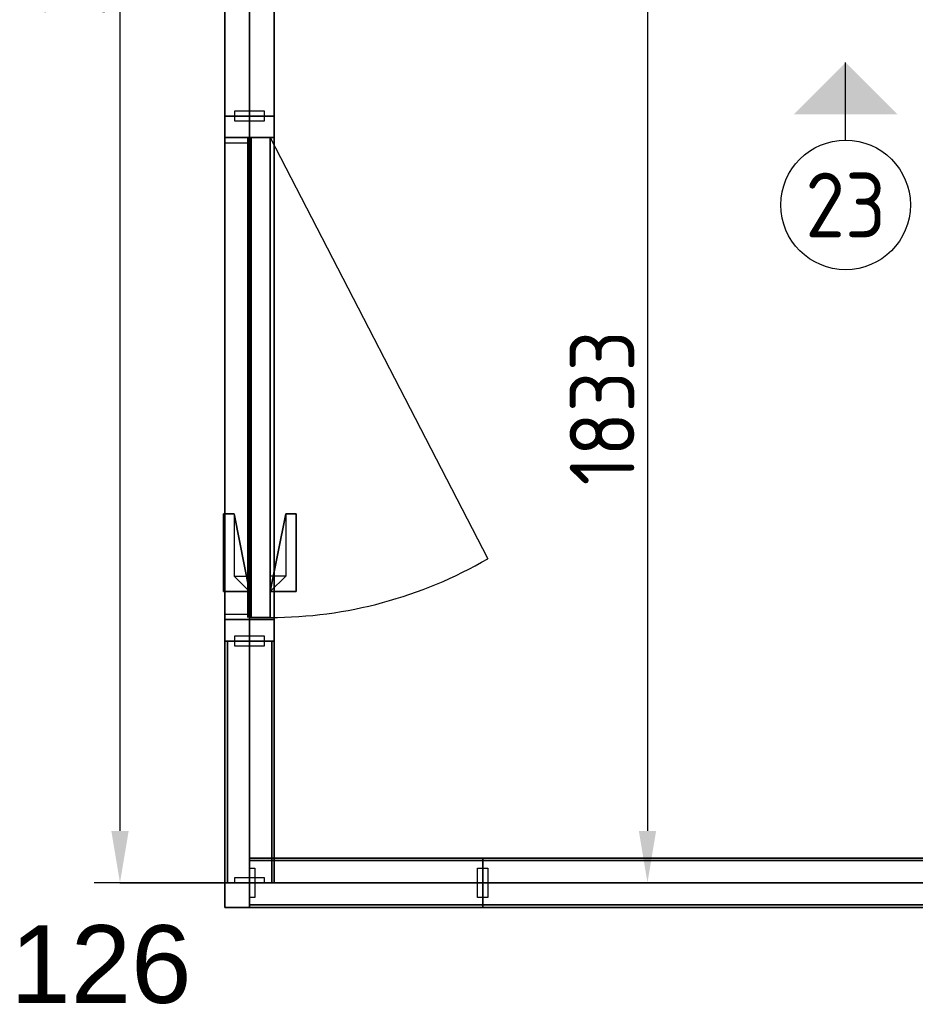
# Model space of a CAD drawing. Extents: x 3165 to 57695, y -7842 to 39081.
# Tile 187 of 248: x 49906 to 51634, y 17261 to 19161. Entities that reach past the tile are written whole.
import ezdxf
from ezdxf.enums import TextEntityAlignment as Align

# ---------------------------------------------------------------- set-up
doc = ezdxf.new("R2010")
doc.units = 0
doc.header["$LTSCALE"] = 50
doc.header["$PDSIZE"] = -5
doc.linetypes.add('HIDDEN2', pattern=[4.7625, 3.175, -1.5875])
doc.layers.get('0').update_dxf_attribs({"linetype": 'CONTINUOUS'})
doc.layers.get('DEFPOINTS').update_dxf_attribs({"linetype": 'CONTINUOUS'})
for name, color, linetype in [('AS-A38--_F----5', 2, 'CONTINUOUS'), ('AS-A38--_F---4-', 9, 'CONTINUOUS'), ('AS-I38-E_F----5_Deuren', 7, 'CONTINUOUS'), ('AS-I38-M_F----5_Deurmodulen', 7, 'CONTINUOUS'), ('AS-I38-M_F----5_Hoekaansluitingen', 7, 'CONTINUOUS'), ('AS-I38-M_F----5_Wandmodulen', 7, 'CONTINUOUS'), ('AS-L32--_F----5', 84, 'CONTINUOUS'), ('AS-L32--_F---4-', 84, 'CONTINUOUS'), ('AS-L32--_F-23--', 84, 'CONTINUOUS'), ('AS-L32--_F123--', 84, 'CONTINUOUS'), ('AS-L38--', 7, 'CONTINUOUS'), ('AS-L38--_F----5', 7, 'CONTINUOUS'), ('AS-L38--_F---4-', 7, 'CONTINUOUS'), ('AS-L38--_F-23--', 3, 'CONTINUOUS'), ('AS-L38--_F1----', 2, 'CONTINUOUS'), ('AS-L38--_F1-----', 2, 'CONTINUOUS'), ('AS-L38--_F123--', 7, 'CONTINUOUS'), ('AS-L38GL_F---4-', 2, 'CONTINUOUS'), ('AS-L38GL_F123--', 3, 'CONTINUOUS'), ('AS-M38--_F123--_Wandlengte', 1, 'CONTINUOUS'), ('AS-T38--_F----5', 7, 'CONTINUOUS'), ('AS-T38--_F-23--', 7, 'CONTINUOUS'), ('IWTEKST', 2, 'CONTINUOUS')]:
    doc.layers.add(name, color=color, linetype=linetype)
doc.layers.add('AS-I38-1_F----5', color=2, linetype='CONTINUOUS', plot=False)
doc.layers.add('IWHARTWAND', color=6, linetype='CONTINUOUS', plot=False)
doc.styles.get("Standard").update_dxf_attribs({"font": 'isocp.shx'})
doc.dimstyles.new('CWall_F2_Wandlengte', dxfattribs={"dimscale": 50, "dimtxt": 2.5, "dimasz": 2, "dimexe": 1, "dimexo": 1, "dimgap": 0.5, "dimtad": 1, "dimdec": 0, "dimdsep": 46, "dimtxsty": 'Standard', "dimcen": 2.5, "dimclrt": 2, "dimadec": 0, "dimazin": 0, "dimtfac": 1, "dimtdec": 0, "dimtix": 1, "dimtmove": 2, "dimatfit": 0, "dimfxl": 0, "dimtolj": 1, "dimtzin": 0, "dimarcsym": 0})
pattern_1 = [(60, (160, 2090), (-43300, 25000), [300, -50000]), (60, (230, 2164), (-43300, 25000), [100, -50000]), (60, (187, 2190), (-43300, 25000), [100, -50000]), (150, (320, 2170), (-25000, -43300), [200, -50000])]
pattern_2 = [(0, (233.25, 1360), (29.766, 59.531), [0, -59.531])]
pattern_3 = [(60, (160, 1230), (-43300, 25000), [300, -50000]), (60, (230, 1304), (-43300, 25000), [100, -50000]), (60, (187, 1330), (-43300, 25000), [100, -50000]), (150, (320, 1310), (-25000, -43300), [200, -50000])]
pattern_4 = [(60, (160, 370), (-43300, 25000), [300, -50000]), (60, (230, 444), (-43300, 25000), [100, -50000]), (60, (187, 470), (-43300, 25000), [100, -50000]), (150, (320, 450), (-25000, -43300), [200, -50000])]
pattern_5 = [(60, (616, 370), (-43300, 25000), [300, -50000]), (60, (690, 444), (-43300, 25000), [100, -50000]), (60, (645, 470), (-43300, 25000), [100, -50000]), (150, (780, 450), (-25000, -43300), [200, -50000])]
pattern_6 = [(60, (616, 1230), (-43300, 25000), [300, -50000]), (60, (690, 1304), (-43300, 25000), [100, -50000]), (60, (645, 1330), (-43300, 25000), [100, -50000]), (150, (780, 1310), (-25000, -43300), [200, -50000])]
pattern_7 = [(0, (691.5, 1360), (29.7656, 59.5312), [0, -59.5312])]
pattern_8 = [(60, (616, 2090), (-43300, 25000), [300, -50000]), (60, (690, 2164), (-43300, 25000), [100, -50000]), (60, (645, 2190), (-43300, 25000), [100, -50000]), (150, (780, 2170), (-25000, -43300), [200, -50000])]
pattern_9 = [(60, (150, 370), (-43300, 25000), [300, -50000]), (60, (220, 444), (-43300, 25000), [100, -50000]), (60, (180, 470), (-43300, 25000), [100, -50000]), (150, (310, 450), (-25000, -43300), [200, -50000])]
pattern_10 = [(60, (150, 1230), (-43300, 25000), [300, -50000]), (60, (220, 1304), (-43300, 25000), [100, -50000]), (60, (180, 1330), (-43300, 25000), [100, -50000]), (150, (310, 1310), (-25000, -43300), [200, -50000])]
pattern_11 = [(0, (225, 1360), (29.766, 59.531), [0, -59.531])]
pattern_12 = [(60, (150, 2090), (-43300, 25000), [300, -50000]), (60, (220, 2164), (-43300, 25000), [100, -50000]), (60, (180, 2190), (-43300, 25000), [100, -50000]), (150, (310, 2170), (-25000, -43300), [200, -50000])]

# ---------------------------------------------------------------- blocks, each defined once
blk = doc.blocks.new('QHK-12--_CTA01')
at = {"layer": 'AS-L38--_F----5', "linetype": 'HIDDEN2'}
blk.add_line((0, 0), (0, 0, 2700), dxfattribs=at)
at = {"layer": 'AS-L38--_F---4-'}
blk.add_line((-47.5, 47.5), (-47.5, 47.5, 2700), dxfattribs=at)
for points, invisible_edges in [([(0, 47.5, 2700), (0, -47.5, 2700), (47.5, -47.5, 2700), (-47.5, 47.5, 2700)], 4), ([(47.5, -47.5, 2700), (-47.5, 47.5, 2700), (-47.5, 0, 2700), (47.5, 0, 2700)], 1), ([(47.5, 0), (47.5, 0, 60), (47.5, -47.5, 60), (47.5, -47.5)], 1), ([(47.5, 0, 2660), (47.5, 0, 2700), (47.5, -47.5, 2700), (47.5, -47.5, 2660)], 1), ([(47.5, -47.5), (47.5, -47.5, 60), (0, -47.5, 60), (0, -47.5)], 4), ([(47.5, -47.5, 2660), (47.5, -47.5, 2700), (0, -47.5, 2700), (0, -47.5, 2660)], 4)]:
    blk.add_3dface(points, dxfattribs=dict(at, invisible_edges=invisible_edges))
for points in [[(47.5, 0, 60), (47.5, 0, 2660), (47.5, -47.5, 2660), (47.5, -47.5, 60)], [(47.5, -47.5, 60), (47.5, -47.5, 2660), (0, -47.5, 2660), (0, -47.5, 60)]]:
    blk.add_3dface(points, dxfattribs=at)
at = {"layer": 'AS-L38--_F123--'}
blk.add_lwpolyline([(0, -47.5), (47.5, -47.5), (47.5, 0)], dxfattribs=at)
at = {"layer": 'DEFPOINTS'}
blk.add_point((0, 0, 2700), dxfattribs=at)
at = {"layer": 'AS-I38-M_F----5_Hoekaansluitingen', "extrusion": (1, -6.12303e-17, 0)}
blk.add_text('D126', height=125, rotation=90, dxfattribs=at).set_placement((0, 2750), align=Align.MIDDLE_LEFT)
at = {"layer": 'AS-I38-M_F----5_Hoekaansluitingen', "extrusion": (0, -1, 0)}
blk.add_text('D126', height=125, rotation=90, dxfattribs=at).set_placement((0, 2750), align=Align.MIDDLE_LEFT)
blk = doc.blocks.new('WandNr5o_CTA01')
at = {"layer": 'AS-T38--_F----5', "color": 0, "linetype": 'ByBlock'}
blk.add_circle((0, -18), 2.5, dxfattribs=at)
blk.add_attdef('WANDNR', text='', height=2.5, dxfattribs=at).set_placement((0, -18), align=Align.MIDDLE)
blk = doc.blocks.new('BvnAans-_CTA01')
at = {"layer": 'AS-L38--_F----5', "color": 0, "invisible_edges": 10}
blk.add_3dface([(0, 0), (1, 0), (1, 0, 1), (0, 0, 1)], dxfattribs=at)
at = {"layer": 'AS-L38--_F---4-', "invisible_edges": 10}
for points in [[(0, 0.5), (1, 0.5), (1, 0.5, 1), (0, 0.5, 1)], [(0, -0.5), (1, -0.5), (1, -0.5, 1), (0, -0.5, 1)]]:
    blk.add_3dface(points, dxfattribs=at)
at = {"layer": 'AS-L38--_F---4-'}
blk.add_3dface([(0, -0.5, 1), (0, 0.5, 1), (1, 0.5, 1), (1, -0.5, 1)], dxfattribs=at)
blk = doc.blocks.new('Q0WDSTL-_CTA01')
at = {"layer": 'AS-L38--_F-23--'}
for p, q in [((0, 0.3), (0, 0.5)), ((0, -0.3), (0, -0.5))]:
    blk.add_line(p, q, dxfattribs=at)
at = {"layer": 'AS-L38--_F-23--', "color": 1}
blk.add_lwpolyline([(0, 0.3), (1, 0.3), (1, -0.3), (0, -0.3)], dxfattribs=at)
at = {"layer": 'AS-L38--_F1-----'}
blk.add_lwpolyline([(0, 0.5), (0, -0.5)], dxfattribs=at)
blk = doc.blocks.new('3ADRDRP-_CTA01')
at = {"layer": 'AS-L38--_F----5', "color": 0}
blk.add_3dface([(0, 0), (1, 0), (1, 0, 1), (0, 0, 1)], dxfattribs=at)
at = {"layer": 'AS-L38--_F---4-'}
mesh = blk.add_polymesh((6, 3), dxfattribs=at)
for k, corner in enumerate([(1, -0.5, 1), (1, -0.5), (1, -0.5), (0, -0.5, 1), (0, -0.5), (0, -0.5), (0, 0.5, 1), (0, 0.5), (0, -0.5), (1, 0.5, 1), (1, 0.5), (1, -0.5), (1, 0.5, 1), (1, 0.5, 1), (1, -0.5, 1), (0, 0.5, 1), (0, 0.5, 1), (0, -0.5, 1)]):
    mesh.set_mesh_vertex(divmod(k, 3), corner)
blk = doc.blocks.new('Q0DRSTL-_CTA01')
at = {"layer": 'AS-L38--_F----5', "color": 0}
blk.add_3dface([(0, 0), (1, 0), (1, 0, 1), (0, 0, 1)], dxfattribs=at)
at = {"layer": 'AS-L38--_F-23--', "color": 0}
for p, q in [((0, 0.5), (0, 0.3)), ((1, 0.5), (1, 0)), ((1, 0), (1.25, 0)), ((0, -0.5), (0, -0.3))]:
    blk.add_line(p, q, dxfattribs=at)
for points in [[(1, 0.5), (0, 0.5)], [(0, -0.5), (1.25, -0.5), (1.25, 0)]]:
    blk.add_lwpolyline(points, dxfattribs=at)
at = {"layer": 'AS-L38--_F1----', "color": 0}
blk.add_lwpolyline([(0, -0.5), (1, -0.5), (1, 0.5), (0, 0.5)], close=True, dxfattribs=at)
at = {"layer": 'AS-L38--_F---4-'}
mesh = blk.add_polymesh((6, 3), dxfattribs=at)
for k, corner in enumerate([(1, -0.5, 1), (1, -0.5), (1, -0.5), (0, -0.5, 1), (0, -0.5), (0, -0.5), (0, 0.5, 1), (0, 0.5), (0, -0.5), (1, 0.5, 1), (1, 0.5), (1, -0.5), (1, 0.5, 1), (1, 0.5, 1), (1, -0.5, 1), (0, 0.5, 1), (0, 0.5, 1), (0, -0.5, 1)]):
    mesh.set_mesh_vertex(divmod(k, 3), corner)
blk = doc.blocks.new('ddch1---_CTA01')
at = {"layer": 'AS-L32--_F----5', "color": 1}
for p, q in [((0, 0.075), (1, 0.075, 0.5)), ((1, 0.075, 0.5), (0, 0.075, 1))]:
    blk.add_line(p, q, dxfattribs=at)
at = {"layer": 'AS-L32--_F----5', "color": 1, "linetype": 'HIDDEN2'}
for p, q in [((0, -0.075), (1, -0.075, 0.5)), ((1, -0.075, 0.5), (0, -0.075, 1))]:
    blk.add_line(p, q, dxfattribs=at)
at = {"layer": 'AS-L32--_F----5'}
blk.add_3dface([(0, 0), (0, 0, 1), (1, 0, 1), (1, 0)], dxfattribs=at)
at = {"layer": 'AS-L32--_F---4-'}
for points in [[(0, 1), (0, 1, 1), (1, 1, 1), (1, 1)], [(0, 1), (0, 0), (0, 0, 1), (0, 1, 1)], [(0, 0, 1), (0, 1, 1), (1, 1, 1), (1, 0, 1)], [(1, 1, 1), (1, 0, 1), (1, 0), (1, 1)], [(0, 0), (0, 0, 1), (1, 0, 1), (1, 0)]]:
    blk.add_3dface(points, dxfattribs=at)
at = {"layer": 'AS-L32--_F123--', "color": 1}
blk.add_line((0, 1), (0.8776, 11.4994), dxfattribs=at)
at = {"layer": 'AS-L32--_F123--'}
for p, q in [((1, 1), (0, 1)), ((0, 1), (0, 0)), ((1, 0), (1, 1)), ((0, 0), (1, 0))]:
    blk.add_line(p, q, dxfattribs=at)
at = {"layer": 'AS-L32--_F123--', "color": 1}
blk.add_ellipse((0, 1), major_axis=(0, 21.9), ratio=0.045662, start_param=-1.570796, end_param=-1.070796, dxfattribs=at)
at = {"layer": 'DEFPOINTS'}
blk.add_point((0, 0), dxfattribs=at)
blk.add_point((0, 0), dxfattribs=at)
blk = doc.blocks.new('KlnkRcht_CTA01')
at = {"layer": 'AS-L32--_F----5'}
blk.add_polyline3d([(-0.5, 0, -0.5), (0.5, 0, -0.5), (0.5, 0, 0.5), (-0.5, 0, 0.5)], close=True, dxfattribs=at)
at = {"layer": 'AS-L32--_F-23--'}
for p, q in [((0.3, -0.6, -0.5), (0.3, 0, -0.5)), ((0.5, 0, -0.5), (0.5, -1, -0.5)), ((-0.5, -1, -0.5), (-0.5, -0.6, -0.5)), ((-0.5, -0.6, -0.5), (0.3, -0.6, -0.5)), ((0.5, -1, -0.5), (-0.5, -1, -0.5))]:
    blk.add_line(p, q, dxfattribs=at)
at = {"layer": 'AS-L32--_F---4-'}
mesh = blk.add_polyface(dxfattribs=at)
corners = [(0.5, 0, -0.5), (0.5, -1, -0.5), (-0.5, -1, -0.5), (-0.5, -0.6, -0.5), (0.3, -0.6, -0.5), (0.3, 0, -0.5), (0.5, 0, 0.5), (0.5, -1, 0.5), (-0.5, -1, 0.5), (-0.5, -0.6, 0.5), (0.3, -0.6, 0.5), (0.3, 0, 0.5)]
mesh.append_faces([[corners[k] for k in face] for face in [(0, 1, 7, 6), (1, 2, 8, 7), (2, 3, 9, 8)]])
mesh.append_faces([[corners[k] for k in face] for face in [(6, 10, 11)]], dxfattribs={"vtx0": -1})
mesh.append_faces([[corners[k] for k in face] for face in [(6, 9, 10)]], dxfattribs={"vtx0": -1, "vtx2": -1})
mesh.append_faces([[corners[k] for k in face] for face in [(6, 7, 8, 9)]], dxfattribs={"vtx3": -1})
blk = doc.blocks.new('QDR-11--_CTA01')
at = {"layer": 'DEFPOINTS'}
blk.add_point((0, 0, 2700), dxfattribs=at)
at = {"layer": 'AS-L38--'}
for name, p, xscale, yscale, zscale in [('ddch1---_CTA01', (41.5, 0, 10), 926, 40, 2585), ('KlnkRcht_CTA01', (842.5, 40, 1050), 150, -50, 20), ('BvnAans-_CTA01', (0, 0, 2660), 1013, 95, 40), ('Q0WDSTL-_CTA01', (0, 0), 10, 95, 10), ('3ADRDRP-_CTA01', (0, 0, 2595), 1013, 95, 65), ('Q0DRSTL-_CTA01', (0, 0), 41.5, 95, 2595), ('Q0DRSTL-_CTA01', (1013, 0), -41.5, 95, 2595), ('KlnkRcht_CTA01', (842.5, 0, 1050), 150, 50, 20)]:
    blk.add_blockref(name, p, dxfattribs=dict(at, xscale=xscale, yscale=yscale, zscale=zscale))
at = {"layer": 'AS-L38--', "xscale": 10, "yscale": 95, "zscale": 10, "rotation": 180}
blk.add_blockref('Q0WDSTL-_CTA01', (1013, 0), dxfattribs=at)
at = {"layer": 'AS-I38-E_F----5_Deuren', "extrusion": (0, -1, 0)}
blk.add_text('926x2585', height=90, dxfattribs=at).set_placement((959, 175), align=Align.BOTTOM_RIGHT)
at = {"layer": 'AS-I38-M_F----5_Deurmodulen', "extrusion": (0, -1, 0)}
blk.add_text('DA', height=125, rotation=90, dxfattribs=at).set_placement((506.5, 2750), align=Align.MIDDLE_LEFT)
blk = doc.blocks.new('WandNr2-_CTA01')
at = {"layer": 'AS-T38--_F-23--', "color": 0, "linetype": 'ByBlock'}
blk.add_line((0, -5), (0, -2), dxfattribs=at)
blk.add_circle((0, -7.5), 2.5, dxfattribs=at)
blk.add_solid([(0, -2), (2, -4), (-2, -4)], dxfattribs=at)
blk.add_attdef('WANDNR', text='', height=2.5, dxfattribs=at).set_placement((0, -7.5), align=Align.MIDDLE)
blk = doc.blocks.new('OndrAans_CTA01')
at = {"layer": 'AS-L38--_F----5', "color": 0, "invisible_edges": 10}
blk.add_3dface([(0, 0), (1, 0), (1, 0, 1), (0, 0, 1)], dxfattribs=at)
at = {"layer": 'AS-L38--_F---4-', "invisible_edges": 10}
for points in [[(0, 0.5), (1, 0.5), (1, 0.5, 1), (0, 0.5, 1)], [(0, -0.5), (1, -0.5), (1, -0.5, 1), (0, -0.5, 1)]]:
    blk.add_3dface(points, dxfattribs=at)
at = {"layer": 'AS-L38--_F123--', "color": 0}
blk.add_3dface([(0, -0.5), (1, -0.5), (1, 0.5), (0, 0.5)], dxfattribs=at)
blk = doc.blocks.new('D1------_CTA01')
at = {"layer": 'AS-L38--_F----5', "color": 0}
blk.add_3dface([(0, 0), (1, 0), (1, 0, 1), (0, 0, 1)], dxfattribs=at)
at = {"layer": 'AS-L38--_F---4-'}
for points in [[(0, 0.5), (1, 0.5), (1, 0.5, 1), (0, 0.5, 1)], [(0, -0.5), (1, -0.5), (1, -0.5, 1), (0, -0.5, 1)]]:
    blk.add_3dface(points, dxfattribs=at)
blk = doc.blocks.new('QWND12--_CTA01')
at = {"layer": 'DEFPOINTS'}
blk.add_point((0, 0, 2700), dxfattribs=at)
at = {"layer": 'AS-L38--', "yscale": 95}
for name, p, xscale, zscale in [('BvnAans-_CTA01', (0, 0, 2660), 707.0000000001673, 40), ('OndrAans_CTA01', (0, 0), 707.0000000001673, 60), ('Q0WDSTL-_CTA01', (0, 0), 10, 10), ('D1------_CTA01', (0, 0, 1780), 707.0000000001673, 880), ('D1------_CTA01', (0, 0, 940), 707.0000000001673, 840), ('D1------_CTA01', (0, 0, 60), 707.0000000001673, 880)]:
    blk.add_blockref(name, p, dxfattribs=dict(at, xscale=xscale, zscale=zscale))
at = {"layer": 'AS-L38--', "xscale": 10, "yscale": 95, "zscale": 10, "rotation": 180}
blk.add_blockref('Q0WDSTL-_CTA01', (707, 0), dxfattribs=at)
at = {"layer": 'AS-I38-1_F----5', "extrusion": (0, -1, 0)}
blk.add_text('3', height=90, dxfattribs=at).set_placement((40, 130))
at = {"layer": 'AS-I38-M_F----5_Wandmodulen', "extrusion": (0, -1, 0)}
blk.add_text('AH', height=125, rotation=90, dxfattribs=at).set_placement((353.5, 2750), align=Align.MIDDLE_LEFT)
blk = doc.blocks.new('QPGLAS--_CTA01')
at = {"layer": 'AS-L38--_F----5', "color": 0}
blk.add_3dface([(0, 0), (1, 0), (1, 0, 1), (0, 0, 1)], dxfattribs=at)
at = {"layer": 'AS-L38GL_F123--'}
blk.add_line((0, 0), (1, 0), dxfattribs=at)
at = {"layer": 'AS-L38GL_F---4-'}
mesh = blk.add_polymesh((6, 3), dxfattribs=at)
for k, corner in enumerate([(1, -0.45, 1), (1, -0.45), (1, -0.45), (0, -0.45, 1), (0, -0.45), (0, -0.45), (0, 0.45, 1), (0, 0.45), (0, -0.45), (1, 0.45, 1), (1, 0.45), (1, -0.45), (1, 0.45, 1), (1, 0.45, 1), (1, -0.45, 1), (0, 0.45, 1), (0, 0.45, 1), (0, -0.45, 1)]):
    mesh.set_mesh_vertex(divmod(k, 3), corner)
blk = doc.blocks.new('O4------_CTA01')
blk.add_blockref('QPGLAS--_CTA01', (0, 0))
blk = doc.blocks.new('QWND54--_CTA01')
at = {"layer": 'AS-A38--_F----5', "extrusion": (0, -1, 0)}
h = blk.add_hatch(dxfattribs=at)
h.set_pattern_fill('GLAS2', color=256, scale=50, angle=60, style=0, pattern_type=2)
h.set_pattern_definition(pattern_1)
h.paths.add_polyline_path([(0, 1780), (466.5, 1780), (466.5, 2660), (0, 2660)])
h = blk.add_hatch(dxfattribs=at)
h.set_pattern_fill('GLAS2', color=256, scale=50, angle=60, style=0, pattern_type=2)
h.set_pattern_definition(pattern_3)
h.paths.add_polyline_path([(0, 940), (466.5, 940), (466.5, 1780), (0, 1780)])
h = blk.add_hatch(dxfattribs=at)
h.set_pattern_fill('GLAS2', color=256, scale=50, angle=60, style=0, pattern_type=2)
h.set_pattern_definition(pattern_4)
h.paths.add_polyline_path([(0, 60), (466.5, 60), (466.5, 940), (0, 940)])
h = blk.add_hatch(dxfattribs=at)
h.set_pattern_fill('DOTS', color=256, scale=37.5, style=0)
h.set_pattern_definition(pattern_2)
h.paths.add_polyline_path([(10, 950), (456.5, 950), (456.5, 1770), (10, 1770)])
at = {"layer": 'AS-A38--_F---4-', "extrusion": (0, -1, 0)}
h = blk.add_hatch(dxfattribs=at)
h.set_pattern_fill('GLAS2', color=256, scale=50, angle=60, style=0, pattern_type=2)
h.set_pattern_definition(pattern_1)
h.paths.add_polyline_path([(0, 1780), (466.5, 1780), (466.5, 2660), (0, 2660)])
h = blk.add_hatch(dxfattribs=at)
h.set_pattern_fill('GLAS2', color=256, scale=50, angle=60, style=0, pattern_type=2)
h.set_pattern_definition(pattern_3)
h.paths.add_polyline_path([(0, 940), (466.5, 940), (466.5, 1780), (0, 1780)])
h = blk.add_hatch(dxfattribs=at)
h.set_pattern_fill('GLAS2', color=256, scale=50, angle=60, style=0, pattern_type=2)
h.set_pattern_definition(pattern_4)
h.paths.add_polyline_path([(0, 60), (466.5, 60), (466.5, 940), (0, 940)])
h = blk.add_hatch(dxfattribs=at)
h.set_pattern_fill('DOTS', color=256, scale=37.5, style=0)
h.set_pattern_definition(pattern_2)
h.paths.add_polyline_path([(10, 950), (456.5, 950), (456.5, 1770), (10, 1770)])
h = blk.add_hatch(dxfattribs=at)
h.set_pattern_fill('GLAS2', color=256, scale=50, angle=60, style=0, pattern_type=2)
h.set_pattern_definition(pattern_1)
h.paths.add_polyline_path([(0, 1780), (466.5, 1780), (466.5, 2660), (0, 2660)])
h = blk.add_hatch(dxfattribs=at)
h.set_pattern_fill('GLAS2', color=256, scale=50, angle=60, style=0, pattern_type=2)
h.set_pattern_definition(pattern_3)
h.paths.add_polyline_path([(0, 940), (466.5, 940), (466.5, 1780), (0, 1780)])
h = blk.add_hatch(dxfattribs=at)
h.set_pattern_fill('GLAS2', color=256, scale=50, angle=60, style=0, pattern_type=2)
h.set_pattern_definition(pattern_4)
h.paths.add_polyline_path([(0, 60), (466.5, 60), (466.5, 940), (0, 940)])
h = blk.add_hatch(dxfattribs=at)
h.set_pattern_fill('DOTS', color=256, scale=37.5, style=0)
h.set_pattern_definition(pattern_2)
h.paths.add_polyline_path([(10, 950), (456.5, 950), (456.5, 1770), (10, 1770)])
at = {"layer": 'DEFPOINTS'}
blk.add_point((0, 0, 2700), dxfattribs=at)
at = {"layer": 'AS-L38--', "yscale": 95}
for name, p, xscale, zscale in [('BvnAans-_CTA01', (0, 0, 2660), 466.5, 40), ('OndrAans_CTA01', (0, 0), 466.5, 60), ('Q0WDSTL-_CTA01', (0, 0), 10, 10), ('O4------_CTA01', (0, 0, 1780), 466.5, 880), ('O4------_CTA01', (0, 0, 940), 466.5, 840), ('O4------_CTA01', (0, 0, 60), 466.5, 880)]:
    blk.add_blockref(name, p, dxfattribs=dict(at, xscale=xscale, zscale=zscale))
at = {"layer": 'AS-L38--', "xscale": 10, "yscale": 95, "zscale": 10, "rotation": 180}
blk.add_blockref('Q0WDSTL-_CTA01', (466.5, 0), dxfattribs=at)
at = {"layer": 'AS-I38-1_F----5', "extrusion": (0, -1, 0)}
blk.add_text('98', height=90, dxfattribs=at).set_placement((40, 130))
at = {"layer": 'AS-I38-M_F----5_Wandmodulen', "extrusion": (0, -1, 0)}
blk.add_text('GH', height=125, rotation=90, dxfattribs=at).set_placement((233.2, 2750), align=Align.MIDDLE_LEFT)
blk = doc.blocks.new('QWND65--_CTA01')
at = {"layer": 'AS-A38--_F----5', "extrusion": (0, -1, 0)}
h = blk.add_hatch(dxfattribs=at)
h.set_pattern_fill('GLAS2', color=256, scale=50, angle=60, style=0, pattern_type=2)
h.set_pattern_definition(pattern_5)
h.paths.add_polyline_path([(0, 60), (1383, 60), (1383, 940), (0, 940)])
h = blk.add_hatch(dxfattribs=at)
h.set_pattern_fill('GLAS2', color=256, scale=50, angle=60, style=0, pattern_type=2)
h.set_pattern_definition(pattern_6)
h.paths.add_polyline_path([(0, 940), (1383, 940), (1383, 1780), (0, 1780)])
h = blk.add_hatch(dxfattribs=at)
h.set_pattern_fill('GLAS2', color=256, scale=50, angle=60, style=0, pattern_type=2)
h.set_pattern_definition(pattern_8)
h.paths.add_polyline_path([(0, 1780), (1383, 1780), (1383, 2660), (0, 2660)])
h = blk.add_hatch(dxfattribs=at)
h.set_pattern_fill('DOTS', color=256, scale=37.5, style=0)
h.set_pattern_definition(pattern_7)
h.paths.add_polyline_path([(10, 950), (1373, 950), (1373, 1770), (10, 1770)])
at = {"layer": 'AS-A38--_F---4-', "extrusion": (0, -1, 0)}
h = blk.add_hatch(dxfattribs=at)
h.set_pattern_fill('GLAS2', color=256, scale=50, angle=60, style=0, pattern_type=2)
h.set_pattern_definition(pattern_8)
h.paths.add_polyline_path([(0, 1780), (1383, 1780), (1383, 2660), (0, 2660)])
h = blk.add_hatch(dxfattribs=at)
h.set_pattern_fill('GLAS2', color=256, scale=50, angle=60, style=0, pattern_type=2)
h.set_pattern_definition(pattern_6)
h.paths.add_polyline_path([(0, 940), (1383, 940), (1383, 1780), (0, 1780)])
h = blk.add_hatch(dxfattribs=at)
h.set_pattern_fill('GLAS2', color=256, scale=50, angle=60, style=0, pattern_type=2)
h.set_pattern_definition(pattern_5)
h.paths.add_polyline_path([(0, 60), (1383, 60), (1383, 940), (0, 940)])
h = blk.add_hatch(dxfattribs=at)
h.set_pattern_fill('DOTS', color=256, scale=37.5, style=0)
h.set_pattern_definition(pattern_7)
h.paths.add_polyline_path([(10, 950), (1373, 950), (1373, 1770), (10, 1770)])
h = blk.add_hatch(dxfattribs=at)
h.set_pattern_fill('GLAS2', color=256, scale=50, angle=60, style=0, pattern_type=2)
h.set_pattern_definition(pattern_8)
h.paths.add_polyline_path([(0, 1780), (1383, 1780), (1383, 2660), (0, 2660)])
h = blk.add_hatch(dxfattribs=at)
h.set_pattern_fill('GLAS2', color=256, scale=50, angle=60, style=0, pattern_type=2)
h.set_pattern_definition(pattern_6)
h.paths.add_polyline_path([(0, 940), (1383, 940), (1383, 1780), (0, 1780)])
h = blk.add_hatch(dxfattribs=at)
h.set_pattern_fill('GLAS2', color=256, scale=50, angle=60, style=0, pattern_type=2)
h.set_pattern_definition(pattern_5)
h.paths.add_polyline_path([(0, 60), (1383, 60), (1383, 940), (0, 940)])
h = blk.add_hatch(dxfattribs=at)
h.set_pattern_fill('DOTS', color=256, scale=37.5, style=0)
h.set_pattern_definition(pattern_7)
h.paths.add_polyline_path([(10, 950), (1373, 950), (1373, 1770), (10, 1770)])
at = {"layer": 'DEFPOINTS'}
blk.add_point((0, 0, 2700), dxfattribs=at)
at = {"layer": 'AS-L38--', "yscale": 95}
for name, p, xscale, zscale in [('BvnAans-_CTA01', (0, 0, 2660), 1383, 40), ('OndrAans_CTA01', (0, 0), 1383, 60), ('Q0WDSTL-_CTA01', (0, 0), 10, 10), ('O4------_CTA01', (0, 0, 1780), 1383, 880), ('O4------_CTA01', (0, 0, 940), 1383, 840), ('O4------_CTA01', (0, 0, 60), 1383, 880)]:
    blk.add_blockref(name, p, dxfattribs=dict(at, xscale=xscale, zscale=zscale))
at = {"layer": 'AS-L38--', "xscale": 10, "yscale": 95, "zscale": 10, "rotation": 180}
blk.add_blockref('Q0WDSTL-_CTA01', (1383, 0), dxfattribs=at)
at = {"layer": 'AS-I38-1_F----5', "extrusion": (0, -1, 0)}
blk.add_text('2', height=90, dxfattribs=at).set_placement((40, 130))
at = {"layer": 'AS-I38-M_F----5_Wandmodulen', "extrusion": (0, -1, 0)}
blk.add_text('GH', height=125, rotation=90, dxfattribs=at).set_placement((691.5, 2750), align=Align.MIDDLE_LEFT)
blk = doc.blocks.new('QWND66--_CTA01')
at = {"layer": 'AS-A38--_F----5', "extrusion": (0, -1, 0)}
h = blk.add_hatch(dxfattribs=at)
h.set_pattern_fill('GLAS2', color=256, scale=50, angle=60, style=0, pattern_type=2)
h.set_pattern_definition(pattern_9)
h.paths.add_polyline_path([(0, 60), (450, 60), (450, 940), (0, 940)])
h = blk.add_hatch(dxfattribs=at)
h.set_pattern_fill('GLAS2', color=256, scale=50, angle=60, style=0, pattern_type=2)
h.set_pattern_definition(pattern_10)
h.paths.add_polyline_path([(0, 940), (450, 940), (450, 1780), (0, 1780)])
h = blk.add_hatch(dxfattribs=at)
h.set_pattern_fill('GLAS2', color=256, scale=50, angle=60, style=0, pattern_type=2)
h.set_pattern_definition(pattern_12)
h.paths.add_polyline_path([(0, 1780), (450, 1780), (450, 2660), (0, 2660)])
h = blk.add_hatch(dxfattribs=at)
h.set_pattern_fill('DOTS', color=256, scale=37.5, style=0)
h.set_pattern_definition(pattern_11)
h.paths.add_polyline_path([(10, 950), (440, 950), (440, 1770), (10, 1770)])
at = {"layer": 'AS-A38--_F---4-', "extrusion": (0, -1, 0)}
h = blk.add_hatch(dxfattribs=at)
h.set_pattern_fill('GLAS2', color=256, scale=50, angle=60, style=0, pattern_type=2)
h.set_pattern_definition(pattern_12)
h.paths.add_polyline_path([(0, 1780), (450, 1780), (450, 2660), (0, 2660)])
h = blk.add_hatch(dxfattribs=at)
h.set_pattern_fill('GLAS2', color=256, scale=50, angle=60, style=0, pattern_type=2)
h.set_pattern_definition(pattern_10)
h.paths.add_polyline_path([(0, 940), (450, 940), (450, 1780), (0, 1780)])
h = blk.add_hatch(dxfattribs=at)
h.set_pattern_fill('GLAS2', color=256, scale=50, angle=60, style=0, pattern_type=2)
h.set_pattern_definition(pattern_9)
h.paths.add_polyline_path([(0, 60), (450, 60), (450, 940), (0, 940)])
h = blk.add_hatch(dxfattribs=at)
h.set_pattern_fill('DOTS', color=256, scale=37.5, style=0)
h.set_pattern_definition(pattern_11)
h.paths.add_polyline_path([(10, 950), (440, 950), (440, 1770), (10, 1770)])
h = blk.add_hatch(dxfattribs=at)
h.set_pattern_fill('GLAS2', color=256, scale=50, angle=60, style=0, pattern_type=2)
h.set_pattern_definition(pattern_12)
h.paths.add_polyline_path([(0, 1780), (450, 1780), (450, 2660), (0, 2660)])
h = blk.add_hatch(dxfattribs=at)
h.set_pattern_fill('GLAS2', color=256, scale=50, angle=60, style=0, pattern_type=2)
h.set_pattern_definition(pattern_10)
h.paths.add_polyline_path([(0, 940), (450, 940), (450, 1780), (0, 1780)])
h = blk.add_hatch(dxfattribs=at)
h.set_pattern_fill('GLAS2', color=256, scale=50, angle=60, style=0, pattern_type=2)
h.set_pattern_definition(pattern_9)
h.paths.add_polyline_path([(0, 60), (450, 60), (450, 940), (0, 940)])
h = blk.add_hatch(dxfattribs=at)
h.set_pattern_fill('DOTS', color=256, scale=37.5, style=0)
h.set_pattern_definition(pattern_11)
h.paths.add_polyline_path([(10, 950), (440, 950), (440, 1770), (10, 1770)])
at = {"layer": 'DEFPOINTS'}
blk.add_point((0, 0, 2700), dxfattribs=at)
at = {"layer": 'AS-L38--', "yscale": 95}
for name, p, xscale, zscale in [('BvnAans-_CTA01', (0, 0, 2660), 450, 40), ('OndrAans_CTA01', (0, 0), 450, 60), ('Q0WDSTL-_CTA01', (0, 0), 10, 10), ('O4------_CTA01', (0, 0, 1780), 450, 880), ('O4------_CTA01', (0, 0, 940), 450, 840), ('O4------_CTA01', (0, 0, 60), 450, 880)]:
    blk.add_blockref(name, p, dxfattribs=dict(at, xscale=xscale, zscale=zscale))
at = {"layer": 'AS-L38--', "xscale": 10, "yscale": 95, "zscale": 10, "rotation": 180}
blk.add_blockref('Q0WDSTL-_CTA01', (450, 0), dxfattribs=at)
at = {"layer": 'AS-I38-1_F----5', "extrusion": (0, -1, 0)}
blk.add_text('1', height=90, dxfattribs=at).set_placement((40, 130))
at = {"layer": 'AS-I38-M_F----5_Wandmodulen', "extrusion": (0, -1, 0)}
blk.add_text('GH', height=125, rotation=90, dxfattribs=at).set_placement((225, 2750), align=Align.MIDDLE_LEFT)
blk = doc.blocks.new('*D242')
at = {"layer": 'AS-M38--_F123--_Wandlengte', "color": 0, "lineweight": -2}
for p, q in [((50959, 19328.2), (51167.4, 19328.2)), ((51117.4, 19228.2), (51117.4, 17595.2)), ((50099.6, 17495.2), (51167.4, 17495.2))]:
    blk.add_line(p, q, dxfattribs=at)
at = {"layer": 'AS-M38--_F123--_Wandlengte', "color": 0}
for points in [[(51100.8, 19228.2), (51134.1, 19228.2), (51117.4, 19328.2)], [(51100.8, 17595.2), (51134.1, 17595.2), (51117.4, 17495.2)]]:
    blk.add_solid(points, dxfattribs=at)
at = {"layer": 'DEFPOINTS', "color": 0}
for p in [(50909, 19328.2), (50049.6, 17495.2), (51117.4, 17495.2)]:
    blk.add_point(p, dxfattribs=at)
at = {"layer": 'AS-M38--_F123--_Wandlengte', "color": 2, "insert": (51029.9, 18411.7), "char_height": 125, "attachment_point": 5, "rotation": 90}
blk.add_mtext('\\A1;1833', dxfattribs=at)
blk = doc.blocks.new('*D433')
at = {"layer": 'AS-M38--_F123--_Wandlengte', "color": 0, "lineweight": -2}
for p, q in [((50299.6, 21161.2), (50049.6, 21161.2)), ((50099.6, 21061.2), (50099.6, 17595.2)), ((50299.6, 17495.2), (50049.6, 17495.2))]:
    blk.add_line(p, q, dxfattribs=at)
at = {"layer": 'AS-M38--_F123--_Wandlengte', "color": 0}
for points in [[(50082.9, 21061.2), (50116.3, 21061.2), (50099.6, 21161.2)], [(50082.9, 17595.2), (50116.3, 17595.2), (50099.6, 17495.2)]]:
    blk.add_solid(points, dxfattribs=at)
at = {"layer": 'DEFPOINTS', "color": 0}
for p in [(50349.6, 21161.2), (50099.6, 17495.2), (50349.6, 17495.2)]:
    blk.add_point(p, dxfattribs=at)
at = {"layer": 'AS-M38--_F123--_Wandlengte', "color": 2, "insert": (50012.1, 19328.2), "char_height": 125, "attachment_point": 5, "rotation": 90}
blk.add_mtext('\\A1;3666', dxfattribs=at)

msp = doc.modelspace()

# ---------------------------------------------------------------- linework, layer by layer
at = {"layer": 'IWHARTWAND'}
for p in [(50349.6, 21162.2), (53875.6, 17495.2)]:
    msp.add_line(p, (50349.6, 17495.2), dxfattribs=at)

# ---------------------------------------------------------------- block references
at = {"layer": 'AS-L38--', "rotation": 270}
for name, p in [('QWND12--_CTA01', (50349.6, 19681.7)), ('QDR-11--_CTA01', (50349.6, 18974.7)), ('QWND54--_CTA01', (50349.6, 17961.7)), ('QHK-12--_CTA01', (50349.6, 17495.2))]:
    msp.add_blockref(name, p, dxfattribs=at)
at = {"layer": 'AS-L38--', "xscale": 50, "yscale": 50, "zscale": 50}
msp.add_blockref('WandNr2-_CTA01', (51499.8, 19178.2), dxfattribs=at).add_auto_attribs({'WANDNR': '23'})
at = {"layer": 'AS-L38--'}
for name, p in [('QWND66--_CTA01', (50349.6, 17495.2)), ('QWND65--_CTA01', (50799.6, 17495.2))]:
    msp.add_blockref(name, p, dxfattribs=at)
at = {"layer": 'AS-L38--', "extrusion": (0, -1, 0)}
ref = msp.add_blockref('WandNr5o_CTA01', (51491.1, -100, -17495.2), dxfattribs=dict(at, xscale=50, yscale=50, zscale=50))
ref.add_attrib('WANDNR', '22', dxfattribs={"layer": 'AS-T38--_F----5', "color": 0, "linetype": 'ByBlock', "extrusion": (0, -1, 0), "height": 125}).set_placement((51491.1, -1000, -17495.2), align=Align.MIDDLE)

# ---------------------------------------------------------------- texts
at = {"layer": 'IWTEKST', "insert": (49888, 17413.4, 120), "char_height": 150, "width": 3405, "attachment_point": 1}
msp.add_mtext('{\\fArial|b0|i0|c0|p34;126}', dxfattribs=at)

# ---------------------------------------------------------------- dimensions: what is measured, and where the dimension line sits
at = {"layer": 'AS-M38--_F123--_Wandlengte'}
dim = msp.add_aligned_dim(p1=(50349.6, 21161.2), p2=(50349.6, 17495.2), distance=-250, dimstyle='CWall_F2_Wandlengte', dxfattribs=at)
dim.commit()
dim.dimension.update_dxf_attribs({"geometry": '*D433', "text_midpoint": (50012.1, 19328.2)})
dim = msp.add_linear_dim(base=(51117.4, 17495.2), p1=(50909, 19328.2), p2=(50049.6, 17495.2), angle=90, dimstyle='CWall_F2_Wandlengte', dxfattribs=at)
dim.commit()
dim.dimension.update_dxf_attribs({"geometry": '*D242', "text_midpoint": (51029.9, 18411.7)})

doc.saveas('drawing.dxf')
